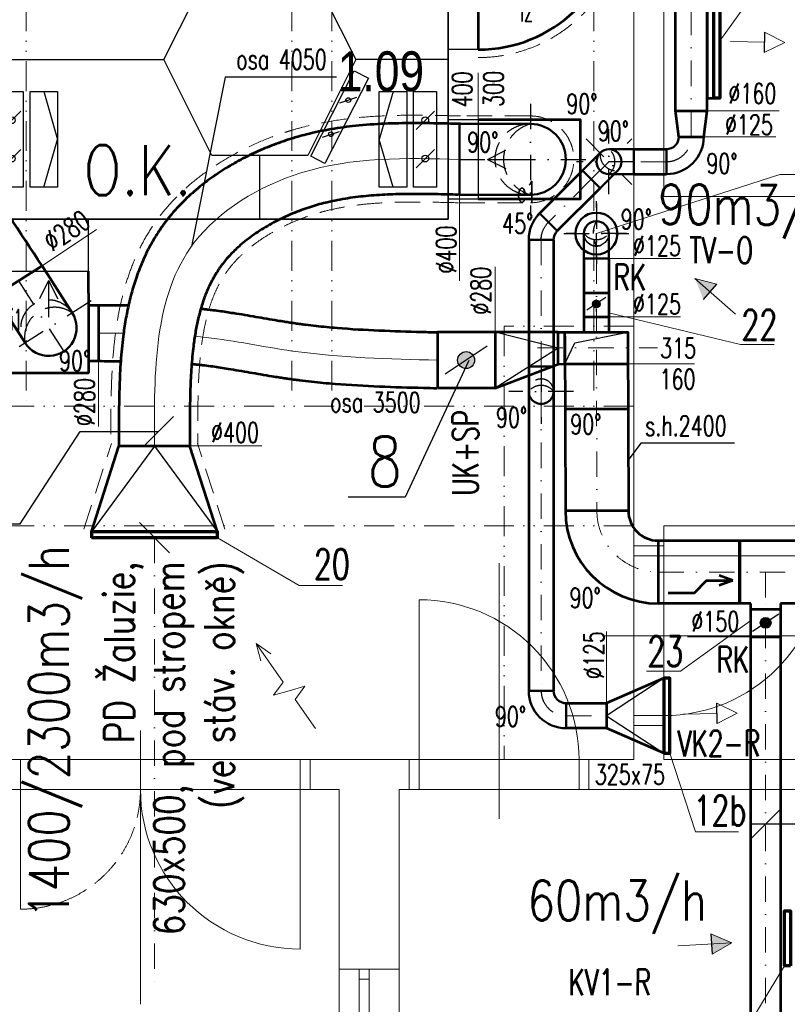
# Model space of a CAD drawing. Header units: millimetres. Extents: x -17045 to 252927, y -178787 to -18768.
# Tile 6 of 46: x 6086 to 9928, y -166834 to -161901. Entities that reach past the tile are written whole.
import ezdxf
from ezdxf.enums import TextEntityAlignment as Align

# ---------------------------------------------------------------- set-up
doc = ezdxf.new("R2010")
doc.units = ezdxf.units.MM
doc.header["$LTSCALE"] = 10
for name, pattern in [('1.NP - SLEPY_nové$0$Carkovana 2x_1', [200, 150, -50]), ('1.NP - SLEPY_nové$0$JIS_09_15', [300, 150, -50, 0, -50, 0, -50]), ('DASHDOT', [25.4, 12.7, -6.35, 0, -6.35]), ('DASHED', [19.05, 12.7, -6.35]), ('STRICHPUNKT', [25.4, 12.7, -6.35, 0, -6.35]), ('VERDECKT', [9.525, 6.35, -3.175])]:
    doc.linetypes.add(name, pattern=pattern)
for name, color, linetype, lineweight in [('1.NP - SLEPY_nové$0$1.NP - NÁVRH', 9, 'Continuous', 9), ('1.NP - SLEPY_nové$0$1.NP - STÁVAJÍCÍ', 9, 'Continuous', 9), ('1.NP - SLEPY_nové$0$OKNA + IZOLANT', 9, 'Continuous', 9), ('1_pismo', 4, 'Continuous', 25), ('Popis1', 3, 'Continuous', 30), ('Standard', 7, 'Continuous', 25), ('TB_23_UT_2NP_DSP', 7, 'Continuous', 5), ('V-sipky', 7, 'Continuous', 40), ('V-tvarovky', 1, 'Continuous', 70), ('V_FLEXI', 90, 'IZOLACE', 18), ('VZT rozměry', 6, 'Continuous', 30), ('VZT text', 100, 'Continuous', 30), ('VZT_BLOKY', 10, 'Continuous', 53), ('VZT_DIMENZE', 120, 'Continuous', 20), ('VZT_Izolace', 1, 'DASHED', 9), ('VZT_OSA', 255, 'DASHDOT', 13), ('VZT_pozice 02', 30, 'Continuous', 20)]:
    doc.layers.add(name, color=color, linetype=linetype, lineweight=lineweight)
for name, color, linetype in [('DETAILY', 7, 'Continuous'), ('POPISY', 7, 'Continuous'), ('PRIPOJOVACI_HRDLA', 7, 'Continuous'), ('VLASTNI_ZARIZENI', 7, 'Continuous'), ('VZT značky', 170, 'Continuous')]:
    doc.layers.add(name, color=color, linetype=linetype)
doc.styles.add('1.NP - SLEPY_nové$0$MtXpl_Arial_Black', font='txt')
doc.styles.get("Standard").update_dxf_attribs({"font": 'simplex.shx', "width": 0.8})
doc.linetypes.add('IZOLACE', pattern='A,0.00254,-2.54,[134,ltypeshp.shx,S=2.54,R=0,X=-2.54,Y=0],-5.08,[134,ltypeshp.shx,S=2.54,R=180,X=2.54,Y=0],-2.54', length=10.16254)

# ---------------------------------------------------------------- blocks, each defined once
blk = doc.blocks.new('1.NP - SLEPY_nové')
at = {"layer": '1.NP - SLEPY_nové$0$1.NP - NÁVRH', "color": 9, "linetype": '1.NP - SLEPY_nové$0$JIS_09_15', "lineweight": 9, "ltscale": 0.1}
for p, q in [((5227.2, -53166.7), (4577.2, -53166.7)), ((4577.2, -53166.7), (4577.2, -55336.7))]:
    blk.add_line(p, q, dxfattribs=at)
at = {"layer": '1.NP - SLEPY_nové$0$1.NP - STÁVAJÍCÍ', "color": 9, "linetype": '1.NP - SLEPY_nové$0$JIS_09_15', "lineweight": 9, "ltscale": 0.1}
for p, q in [((2184.7, -50036.7), (2184.7, -53566.7)), ((3514.7, -50036.7), (3514.7, -53566.7)), ((3714.7, -50036.7), (3714.7, -53566.7)), ((5027.2, -50036.7), (5027.2, -53566.7)), ((5227.2, -53566.7), (442.2, -53566.7)), ((5227.2, -54166.7), (442.2, -54166.7))]:
    blk.add_line(p, q, dxfattribs=at)
at = {"layer": '1.NP - SLEPY_nové$0$1.NP - STÁVAJÍCÍ', "color": 9, "linetype": 'Continuous', "lineweight": 9, "ltscale": 0.1}
for p, q in [((5227.2, -51166.7), (5227.2, -54266.7)), ((5377.2, -51166.7), (5377.2, -52516.7)), ((6227.2, -52516.7), (5377.2, -52516.7)), ((8477.2, -54166.7), (5377.2, -54166.7)), ((5377.2, -54266.7), (5377.2, -54166.7)), ((5227.2, -54266.7), (5377.2, -54266.7)), ((5227.2, -54266.7), (5227.2, -55166.7)), ((5377.2, -55166.7), (5377.2, -54266.7)), ((4552.2, -54353.9), (4552.2, -55634.8)), ((5227.2, -54316.7), (5377.2, -54316.7)), ((5377.2, -54316.7), (6177.2, -54316.7)), ((4152.2, -55336.7), (4152.2, -54536.7)), ((6361.8, -54716.7), (5080.8, -54716.7)), ((5227.2, -55116.7), (5377.2, -55116.7)), ((5227.2, -55166.7), (5377.2, -55166.7)), ((5227.2, -55166.7), (5227.2, -55336.7)), ((5377.2, -55166.7), (5377.2, -55336.7)), ((3607.2, -55486.7), (3607.2, -55336.7)), ((4102.2, -55336.7), (3607.2, -55336.7)), ((4102.2, -55486.7), (4102.2, -55336.7)), ((5002.2, -55336.7), (4102.2, -55336.7)), ((4152.2, -55486.7), (4152.2, -55336.7)), ((4952.2, -55486.7), (4952.2, -55336.7)), ((5227.2, -55336.7), (5002.2, -55336.7)), ((5002.2, -55336.7), (5002.2, -55486.7)), ((6577.2, -55336.7), (5377.2, -55336.7)), ((3752.2, -55486.7), (3607.2, -55486.7)), ((3752.2, -56386.7), (3752.2, -55486.7)), ((4052.2, -56386.7), (4052.2, -55486.7)), ((4052.2, -55486.7), (4102.2, -55486.7)), ((5002.2, -55486.7), (4102.2, -55486.7)), ((6427.2, -55486.7), (5002.2, -55486.7)), ((4052.2, -56386.7), (3752.2, -56386.7)), ((3752.2, -56386.7), (3752.2, -56946.7)), ((3852.2, -56386.7), (3852.2, -56946.7)), ((3902.2, -56386.7), (3902.2, -56946.7)), ((4052.2, -56386.7), (4052.2, -56946.7)), ((3852.2, -56436.7), (3902.2, -56436.7))]:
    blk.add_line(p, q, dxfattribs=at)
for centre, start, end in [((5377.2, -54316.7), 270, 0), ((4152.2, -55336.7), 0, 90)]:
    blk.add_arc(centre, 800, start, end, dxfattribs=at)
at = {"layer": '1.NP - SLEPY_nové$0$OKNA + IZOLANT', "color": 9, "linetype": 'Continuous', "lineweight": 9, "ltscale": 0.1}
for p, q in [((2757.2, -56563), (2757.2, -55190.7)), ((2107.2, -55336.7), (3607.2, -55336.7)), ((2157.2, -55486.7), (2157.2, -55336.7)), ((3557.2, -55486.7), (3557.2, -55336.7)), ((3607.2, -55486.7), (2107.2, -55486.7)), ((2157.2, -55486.7), (2157.2, -56086.7)), ((3557.2, -55486.7), (3557.2, -56286.7))]:
    blk.add_line(p, q, dxfattribs=at)
at = {"layer": '1.NP - SLEPY_nové$0$OKNA + IZOLANT', "color": 9, "linetype": '1.NP - SLEPY_nové$0$Carkovana 2x_1', "lineweight": 9, "ltscale": 0.1}
blk.add_arc((2157.2, -55486.7), 600, 270, 0, dxfattribs=at)
at = {"layer": '1.NP - SLEPY_nové$0$OKNA + IZOLANT', "color": 9, "linetype": 'Continuous', "lineweight": 9, "ltscale": 0.1}
blk.add_arc((3557.2, -55486.7), 800, 180, 270, dxfattribs=at)
at = {"layer": '1.NP - SLEPY_nové$0$1.NP - NÁVRH', "color": 9, "lineweight": 9, "ltscale": 0.1, "style": '1.NP - SLEPY_nové$0$MtXpl_Arial_Black', "width": 0.83}
blk.add_text('1.09', height=200, dxfattribs=at).set_placement((3744.8, -51989))
blk = doc.blocks.new('JEDNOTKA_1_-_DRU-2017-1848_M')
at = {"layer": 'DETAILY'}
for p, q in [((1357, 1600), (1357, 1280)), ((352, 1313), (96, 1270)), ((1948, 1313), (2204, 1270)), ((352, 1086), (96, 1129)), ((1948, 1086), (2204, 1129)), ((0, 800), (877, 800)), ((2300, 800), (1837, 800)), ((276, 640), (345, 400)), ((1757, 583), (1843, 611)), ((2024, 640), (1955, 400)), ((69, 450), (161, 542)), ((2139, 450), (2231, 542)), ((276, 160), (345, 400)), ((1670, 412), (1756, 440)), ((2024, 160), (1955, 400)), ((69, 258), (161, 350)), ((2139, 258), (2231, 350)), ((1357, 0), (1357, 320))]:
    blk.add_line(p, q, dxfattribs=at)
for centre, radius in [((240, 1200), 160), ((2060, 1200), 160), ((1800, 597), 12), ((115, 496), 17), ((2185, 496), 17), ((1713, 426), 12), ((115, 304), 17), ((2185, 304), 17)]:
    blk.add_circle(centre, radius, dxfattribs=at)
for points, invisible_edges in [([(877, 800), (1117, 1280), (1597, 1280)], 12), ([(877, 800), (1597, 1280), (1837, 800)], 13), ([(877, 800), (1837, 800), (1597, 320)], 13), ([(877, 800), (1597, 320), (1357, 320)], 13), ([(877, 800), (1357, 320), (1117, 320)], 5)]:
    blk.add_3dface(points, dxfattribs=dict(at, invisible_edges=invisible_edges))
for points in [[(1612, 316), (1830, 744), (1901, 707), (1683, 280)], [(57, 160), (57, 640), (172, 640), (172, 160)], [(207, 160), (207, 640), (345, 640), (345, 160)], [(2093, 640), (2093, 160), (1955, 160), (1955, 640)], [(2127, 160), (2127, 640), (2242, 640), (2242, 160)]]:
    blk.add_3dface(points, dxfattribs=at)
at = {"layer": 'PRIPOJOVACI_HRDLA'}
for p, q in [((-379, 1205), (-287, 1251)), ((2681, 1205), (2589, 1251)), ((-195, 1205), (-379, 1205)), ((-379, 1205), (-287, 1159)), ((2497, 1205), (2681, 1205)), ((2681, 1205), (2589, 1159)), ((2497, 300), (2589, 346)), ((2497, 300), (2681, 300)), ((2497, 300), (2589, 254)), ((300, -307), (254, -399)), ((300, -307), (300, -491)), ((300, -307), (346, -399))]:
    blk.add_line(p, q, dxfattribs=at)
for points in [[(0, 850), (-150, 850), (-150, 1560), (0, 1560)], [(2300, 1560), (2450, 1560), (2450, 850), (2300, 850)], [(2300, 500), (2450, 500), (2450, 100), (2300, 100)], [(100, 0), (100, -260), (500, -260), (500, 0)]]:
    blk.add_3dface(points, dxfattribs=at)
at = {"layer": 'VLASTNI_ZARIZENI'}
for centre in [(1092, 1508), (1896, 1508)]:
    blk.add_circle(centre, 20, dxfattribs=at)
for points in [[(0, 0), (0, 1600), (2300, 1600), (2300, 0)], [(0, 0), (0, 1600), (2300, 1600), (2300, 0)], [(0, 0), (0, 1600), (0, 1600), (0, 0)], [(0, 1600), (2300, 1600), (2300, 1600), (0, 1600)], [(2300, 1600), (2300, 0), (2300, 0), (2300, 1600)], [(0, 0), (2300, 0), (2300, 0), (0, 0)]]:
    blk.add_3dface(points, dxfattribs=at)
at = {"layer": 'POPISY'}
for s, width, p, p2 in [('e2', 0.605769, (-442, 991), (-346, 991)), ('i2', 0.587413, (2661, 991), (2725, 991)), ('e1', 0.842809, (2645, 86), (2741, 86)), ('i1', 0.994083, (106, -555), (170, -555))]:
    blk.add_text(s, height=104, dxfattribs=dict(at, width=width)).set_placement(p, p2, align=Align.FIT)
blk = doc.blocks.new('*U80', base_point=(620.052934, 76.999998))
at = {"color": 0, "linetype": 'ByBlock', "lineweight": 0}
for p, q in [((278.000029, 76.999998), (304.513255, 153.999998)), ((331.026481, 76.999998), (304.513255, 153.999998)), ((620.052934, 76.999998), (535.879199, 107.513298)), ((100.000029, 76.999998), (278.000029, 76.999998)), ((331.026481, 76.999998), (357.539708, -0.000002)), ((357.539708, -0.000002), (384.052934, 76.999998)), ((384.052934, 76.999998), (620.052934, 76.999998)), ((620.052934, 76.999998), (535.879199, 46.486697))]:
    blk.add_line(p, q, dxfattribs=at)
blk = doc.blocks.new('*U156')
at = {"color": 2, "linetype": 'DASHDOT', "lineweight": 25}
for p, q in [((250, 350), (250, -100)), ((0, 125), (475, 125))]:
    blk.add_line(p, q, dxfattribs=at)
at = {"color": 0, "linetype": 'ByBlock', "lineweight": 50}
for p, q in [((250, 250), (0, 250)), ((0, 0), (0, 250)), ((0, 0), (250, 0))]:
    blk.add_line(p, q, dxfattribs=at)
at = {"color": 2, "linetype": 'DASHED', "lineweight": 25}
for centre, radius, start, end in [((250, 125), 125, 90, 270), ((300, 125), 134.6, 111.8014, 248.1986)]:
    blk.add_arc(centre, radius, start, end, dxfattribs=at)
at = {"color": 0, "linetype": 'ByBlock', "lineweight": 50}
blk.add_arc((250, 125), 125, 270, 90, dxfattribs=at)
blk = doc.blocks.new('315')
at = {"layer": 'VZT_BLOKY'}
for points in [[(7719.2, -91498.6), (7719.2, -91183.6)], [(7869.2, -91648.6), (8184.2, -91648.6)]]:
    blk.add_lwpolyline(points, dxfattribs=at)
for radius in [465, 150]:
    blk.add_arc((7719.2, -91648.6), radius, 0, 90, dxfattribs=at)
at = {"layer": 'VZT_OSA'}
blk.add_arc((7719.2, -91648.6), 307.5, 0, 90, dxfattribs=at)
blk = doc.blocks.new('*U161')
at = {"color": 2, "linetype": 'DASHDOT', "lineweight": 25}
for p, q in [((125, 225), (125, -100)), ((0, 62.5), (287.5, 62.5))]:
    blk.add_line(p, q, dxfattribs=at)
at = {"color": 0, "linetype": 'ByBlock', "lineweight": 50}
for p, q in [((125, 125), (0, 125)), ((0, 0), (0, 125)), ((0, 0), (125, 0))]:
    blk.add_line(p, q, dxfattribs=at)
at = {"color": 2, "linetype": 'DASHED', "lineweight": 25}
for centre, radius, start, end in [((125, 62.5), 62.5, 90, 270), ((175, 62.5), 80, 128.6598, 231.3402)]:
    blk.add_arc(centre, radius, start, end, dxfattribs=at)
at = {"color": 0, "linetype": 'ByBlock', "lineweight": 50}
blk.add_arc((125, 62.5), 62.5, 270, 90, dxfattribs=at)
blk = doc.blocks.new('*U162', base_point=(0, 62.5))
at = {"color": 0, "lineweight": 50}
for p, q in [((0, 187.5), (0, 62.5)), ((0, 187.5), (0, 187.5)), ((0, 62.5), (0, 62.5)), ((62.5, 0), (187.5, 0)), ((62.5, 0), (62.5, 0)), ((187.5, 0), (187.5, 0))]:
    blk.add_line(p, q, dxfattribs=at)
at = {"color": 2, "linetype": 'DASHDOT', "lineweight": 25}
for p, q in [((0, 125), (0, 125)), ((125, 0), (125, 0))]:
    blk.add_line(p, q, dxfattribs=at)
at = {"color": 0, "lineweight": 50}
for radius in [187.5, 62.5]:
    blk.add_arc((0, 0), radius, 0, 90, dxfattribs=at)
at = {"color": 2, "linetype": 'DASHDOT', "lineweight": 25}
blk.add_arc((0, 0), 125, 0, 90, dxfattribs=at)
blk = doc.blocks.new('*U163')
at = {"color": 2, "linetype": 'DASHDOT', "lineweight": 25}
for p, q in [((125, 225), (125, -100)), ((0, 62.5), (287.5, 62.5))]:
    blk.add_line(p, q, dxfattribs=at)
at = {"color": 0, "linetype": 'ByBlock', "lineweight": 50}
for p, q in [((125, 125), (0, 125)), ((0, 0), (0, 125)), ((0, 0), (125, 0))]:
    blk.add_line(p, q, dxfattribs=at)
at = {"color": 2, "linetype": 'DASHED', "lineweight": 25}
for centre, radius, start, end in [((125, 62.5), 62.5, 90, 270), ((175, 62.5), 80, 128.6598, 231.3402)]:
    blk.add_arc(centre, radius, start, end, dxfattribs=at)
at = {"color": 0, "linetype": 'ByBlock', "lineweight": 50}
blk.add_arc((125, 62.5), 62.5, 270, 90, dxfattribs=at)
blk = doc.blocks.new('*U160', base_point=(187.5, 77.7))
at = {"color": 0, "lineweight": 50}
for p, q in [((132.6, 132.6), (44.2, 44.2)), ((132.6, 132.6), (132.6, 132.6)), ((44.2, 44.2), (44.2, 44.2)), ((62.5, 0), (187.5, 0)), ((62.5, 0), (62.5, 0)), ((187.5, 0), (187.5, 0))]:
    blk.add_line(p, q, dxfattribs=at)
at = {"color": 2, "linetype": 'DASHDOT', "lineweight": 25}
for p, q in [((88.4, 88.4), (88.4, 88.4)), ((125, 0), (125, 0))]:
    blk.add_line(p, q, dxfattribs=at)
at = {"color": 0, "lineweight": 50}
for radius in [187.5, 62.5]:
    blk.add_arc((0, 0), radius, 0, 45, dxfattribs=at)
at = {"color": 2, "linetype": 'DASHDOT', "lineweight": 25}
blk.add_arc((0, 0), 125, 0, 45, dxfattribs=at)
blk = doc.blocks.new('*U164', base_point=(0, 62.5))
at = {"color": 0, "lineweight": 50}
for p, q in [((0, 187.5), (0, 62.5)), ((0, 187.5), (0, 187.5)), ((0, 62.5), (0, 62.5)), ((62.5, 0), (187.5, 0)), ((62.5, 0), (62.5, 0)), ((187.5, 0), (187.5, 0))]:
    blk.add_line(p, q, dxfattribs=at)
at = {"color": 2, "linetype": 'DASHDOT', "lineweight": 25}
for p, q in [((0, 125), (0, 125)), ((125, 0), (125, 0))]:
    blk.add_line(p, q, dxfattribs=at)
at = {"color": 0, "lineweight": 50}
for radius in [187.5, 62.5]:
    blk.add_arc((0, 0), radius, 0, 90, dxfattribs=at)
at = {"color": 2, "linetype": 'DASHDOT', "lineweight": 25}
blk.add_arc((0, 0), 125, 0, 90, dxfattribs=at)
blk = doc.blocks.new('*U159')
at = {"color": 2, "linetype": 'DASHDOT', "lineweight": 25}
for p, q in [((125, 225), (125, -100)), ((0, 62.5), (287.5, 62.5))]:
    blk.add_line(p, q, dxfattribs=at)
at = {"color": 0, "linetype": 'ByBlock', "lineweight": 50}
for p, q in [((125, 125), (0, 125)), ((0, 0), (0, 125)), ((0, 0), (125, 0))]:
    blk.add_line(p, q, dxfattribs=at)
at = {"color": 2, "linetype": 'DASHED', "lineweight": 25}
for centre, radius, start, end in [((125, 62.5), 62.5, 90, 270), ((175, 62.5), 80, 128.6598, 231.3402)]:
    blk.add_arc(centre, radius, start, end, dxfattribs=at)
at = {"color": 0, "linetype": 'ByBlock', "lineweight": 50}
blk.add_arc((125, 62.5), 62.5, 270, 90, dxfattribs=at)
blk = doc.blocks.new('*U168')
at = {"color": 2, "linetype": 'DASHDOT', "lineweight": 25}
for p, q in [((125, 225), (125, -100)), ((0, 62.5), (287.5, 62.5))]:
    blk.add_line(p, q, dxfattribs=at)
at = {"color": 0, "linetype": 'ByBlock', "lineweight": 50}
for p, q in [((125, 125), (0, 125)), ((0, 0), (0, 125)), ((0, 0), (125, 0))]:
    blk.add_line(p, q, dxfattribs=at)
at = {"color": 2, "linetype": 'DASHED', "lineweight": 25}
for centre, radius, start, end in [((125, 62.5), 62.5, 90, 270), ((175, 62.5), 80, 128.6598, 231.3402)]:
    blk.add_arc(centre, radius, start, end, dxfattribs=at)
at = {"color": 0, "linetype": 'ByBlock', "lineweight": 50}
blk.add_arc((125, 62.5), 62.5, 270, 90, dxfattribs=at)

msp = doc.modelspace()

# ---------------------------------------------------------------- hatches: boundary and pattern name
at = {"layer": 'Standard', "linetype": 'Continuous', "lineweight": 25}
for points in [[(8962.4, -163341), (8959.7, -163339), (8957.5, -163336.5), (8955.6, -163333.7), (8954.3, -163330.7), (8953.6, -163327.4), (8953.4, -163324.1), (8953.8, -163320.8), (8954.8, -163317.6), (8956.3, -163314.6), (8958.3, -163311.9), (8960.8, -163309.7), (8963.5, -163307.9), (8966.6, -163306.5), (8969.9, -163305.8), (8973.2, -163305.6), (8976.5, -163306), (8979.7, -163307), (8982.7, -163308.5), (8985.3, -163310.5), (8987.6, -163313), (8989.4, -163315.7), (8990.7, -163318.8), (8991.5, -163322.1), (8991.6, -163325.4), (8991.2, -163328.7), (8990.3, -163331.9), (8988.8, -163334.9), (8986.7, -163337.5), (8984.3, -163339.8), (8981.5, -163341.6), (8978.4, -163342.9), (8975.2, -163343.7), (8971.9, -163343.8), (8968.6, -163343.4), (8965.4, -163342.5)], [(8298.1, -163642.3), (8292.2, -163637.9), (8287.1, -163632.5), (8283.1, -163626.3), (8280.2, -163619.4), (8278.5, -163612.2), (8278.1, -163604.8), (8279, -163597.5), (8281.2, -163590.4), (8284.6, -163583.8), (8289, -163577.9), (8294.4, -163572.8), (8300.6, -163568.8), (8307.5, -163565.9), (8314.7, -163564.2), (8322.1, -163563.8), (8329.4, -163564.7), (8336.5, -163566.9), (8343.1, -163570.2), (8349, -163574.7), (8354.1, -163580.1), (8358.1, -163586.3), (8361, -163593.1), (8362.7, -163600.4), (8363.1, -163607.8), (8362.2, -163615.1), (8360, -163622.2), (8356.7, -163628.8), (8352.2, -163634.7), (8346.8, -163639.8), (8340.6, -163643.8), (8333.8, -163646.7), (8326.5, -163648.4), (8319.2, -163648.8), (8311.8, -163647.9), (8304.7, -163645.7)], [(9805.5, -164945.5), (9801.8, -164942.7), (9798.6, -164939.3), (9796.1, -164935.4), (9794.2, -164931.1), (9793.2, -164926.6), (9792.9, -164921.9), (9793.5, -164917.3), (9794.9, -164912.8), (9797, -164908.7), (9799.8, -164904.9), (9803.2, -164901.7), (9807.1, -164899.2), (9811.4, -164897.4), (9815.9, -164896.3), (9820.6, -164896.1), (9825.2, -164896.6), (9829.7, -164898), (9833.9, -164900.1), (9837.6, -164902.9), (9840.8, -164906.3), (9843.3, -164910.3), (9845.1, -164914.5), (9846.2, -164919.1), (9846.4, -164923.8), (9845.9, -164928.4), (9844.5, -164932.9), (9842.4, -164937), (9839.6, -164940.7), (9836.2, -164943.9), (9832.3, -164946.5), (9828, -164948.3), (9823.4, -164949.3), (9818.8, -164949.6), (9814.1, -164949), (9809.7, -164947.7)]]:
    msp.add_hatch(color=0, dxfattribs=at).paths.add_polyline_path(points)
at = {"layer": 'VZT značky', "extrusion": (0, 0, -1)}
h = msp.add_hatch(color=256, dxfattribs=at)
h.dxf.hatch_style = 1
h.paths.add_polyline_path([(-9465.6, -163197), (-9542.1, -163264.5), (-9575.8, -163226.2)])
h.paths.add_polyline_path([(-9465.6, -163197), (-9508.4, -163302.7), (-9542.1, -163264.5)])
h = msp.add_hatch(color=256, dxfattribs=at)
h.dxf.hatch_style = 1
h.paths.add_polyline_path([(-9650.6, -166525.7), (-9548.8, -166531.5), (-9551.7, -166582.4)])
h.paths.add_polyline_path([(-9650.6, -166525.7), (-9545.9, -166480.6), (-9548.8, -166531.5)])

# ---------------------------------------------------------------- linework, layer by layer
at = {"color": 2, "linetype": 'DASHDOT', "lineweight": 25}
for p, q in [((8642, -162323.1), (8642.1, -162878.1)), ((8287.1, -162600.6), (8919.6, -162600.6))]:
    msp.add_line(p, q, dxfattribs=at)
at = {"color": 0, "linetype": 'ByBlock', "lineweight": 50}
for p, q in [((8642, -162423.1), (8287, -162423.1)), ((8287.1, -162778.1), (8287, -162423.1)), ((8287.1, -162778.1), (8642.1, -162778.1))]:
    msp.add_line(p, q, dxfattribs=at)
at = {"color": 2, "linetype": 'DASHED', "lineweight": 25}
for centre, radius, start, end in [((8642.1, -162600.6), 177.5, 90.0067, 270.0067), ((8692.1, -162600.6), 184.4, 105.7387, 254.2747)]:
    msp.add_arc(centre, radius, start, end, dxfattribs=at)
at = {"color": 0, "linetype": 'ByBlock', "lineweight": 50}
msp.add_arc((8642.1, -162600.6), 177.5, 270.0067, 90.0067, dxfattribs=at)
at = {"layer": '1_pismo'}
for points in [[(7672, -162188.6), (7113.9, -162188.6), (6945.9, -163036.3)], [(8333.6, -163608.2), (8015.7, -164293.3), (7729.4, -164293.3)], [(6705.1, -164039.3), (6856.1, -163888.4)], [(5112.9, -164425.9), (6088.8, -164425.9), (6388.8, -163963.8), (6780.6, -163963.8)], [(9663.5, -164022.4), (9194.7, -164022.4), (9131.7, -164108.1)], [(6835.9, -164571.3), (6684.9, -164420.3)], [(9895.2, -165855), (9744.2, -166006)], [(11797.8, -165930.5), (9744.7, -165930.5)]]:
    msp.add_lwpolyline(points, dxfattribs=at)
at = {"layer": 'Standard', "color": 0, "linetype": 'Continuous', "lineweight": 25}
for p, q in [((9019.7, -163293.4), (8925.3, -163356.1)), ((8425.5, -163536.6), (8215.7, -163676)), ((9885.8, -164878.9), (9753.6, -164966.7))]:
    msp.add_line(p, q, dxfattribs=at)
for centre, radius in [((8972.5, -163324.7), 19.1), ((8320.6, -163606.3), 42.5), ((9819.7, -164922.8), 26.8)]:
    msp.add_circle(centre, radius, dxfattribs=at)
at = {"layer": 'TB_23_UT_2NP_DSP', "color": 7, "linetype": 'STRICHPUNKT', "lineweight": 25}
for p, q in [((8972.5, -162821.2), (8972.5, -163124)), ((9123.9, -162972.6), (8821.2, -162972.6))]:
    msp.add_line(p, q, dxfattribs=at)
at = {"layer": 'TB_23_UT_2NP_DSP', "color": 40, "linetype": 'ByBlock', "lineweight": 70}
for points in [[(9560.1, -161718.8), (9590.1, -161718.8), (9590.1, -162293.8), (9560.1, -162293.8)], [(9310.4, -165574.7), (9340.4, -165574.7), (9340.4, -165199.7), (9310.4, -165199.7)], [(9944.5, -166640.6), (9914.5, -166640.6), (9914.5, -166365.6), (9944.5, -166365.6)]]:
    msp.add_lwpolyline(points, close=True, dxfattribs=at)
for points in [[(7075.4, -164495.8), (7075.4, -164465.8), (6445.4, -164465.8), (6445.4, -164495.8)], [(7075.4, -164495.8), (6445.4, -164495.8)]]:
    msp.add_lwpolyline(points, dxfattribs=at)
at = {"layer": 'TB_23_UT_2NP_DSP', "color": 180, "linetype": 'ByBlock', "lineweight": 50}
msp.add_circle((8972.5, -162972.6), 104.9, dxfattribs=at)
at = {"layer": 'TB_23_UT_2NP_DSP', "color": 7, "linetype": 'ByBlock', "lineweight": 25}
msp.add_circle((8972.5, -162972.6), 62, dxfattribs=at)
at = {"layer": 'TB_23_UT_2NP_DSP', "color": 7, "linetype": 'VERDECKT', "lineweight": 25}
msp.add_arc((9081.1, -162972.6), 125, 150.2647, 209.7362, dxfattribs=at)
at = {"layer": 'V-tvarovky'}
msp.add_lwpolyline([(9689.7, -164825.6), (9689.7, -164510.6)], dxfattribs=at)
at = {"layer": 'V_FLEXI', "ltscale": 1.5}
msp.add_spline([(8287.1, -162600.6), (7493.8, -162668.1), (6958.3, -163019.5), (6760.4, -164037)], degree=3, dxfattribs=at)
at = {"layer": 'V_FLEXI'}
msp.add_open_spline([(6480.8, -163470.7), (6522.5, -163470.8), (6564.2, -163470.8), (6605.9, -163471.1)], degree=3, dxfattribs=at)
msp.add_open_spline([(6962.5, -163486.2), (6981.4, -163488), (7144.9, -163505.3), (7544.9, -163591.4), (7934, -163600.8), (8177.2, -163606.6)], degree=3, knots=[481.663125, 481.663125, 481.663125, 481.663125, 538.847219, 975.723112, 1703.638037, 1703.638037, 1703.638037, 1703.638037], dxfattribs=at)
at = {"layer": 'VZT značky', "linetype": 'ByBlock', "lineweight": 13, "extrusion": (0, 0, -1)}
for p, q in [((9915.4, -162015.9), (9814.5, -161962.7)), ((9813.4, -162013.7), (9644.4, -162010.1)), ((9915.4, -162015.9), (9812.3, -162064.7)), ((9465.6, -163197), (9669, -163376.2)), ((9465.6, -163197), (9575.8, -163226.2)), ((9677.7, -165374.2), (9574.6, -165325.4)), ((9575.7, -165376.4), (9406.7, -165380)), ((9677.7, -165374.2), (9576.8, -165427.4)), ((9650.6, -166525.7), (9380, -166541.1)), ((9650.6, -166525.7), (9545.9, -166480.6)), ((9650.6, -166525.7), (9551.7, -166582.4))]:
    msp.add_line(p, q, dxfattribs=at)
at = {"layer": 'VZT značky', "extrusion": (0, 0, -1)}
for points in [[(-9814.5, -161962.7), (-9812.3, -162064.7)], [(-9508.4, -163302.7), (-9575.8, -163226.2)], [(-9576.8, -165427.4), (-9574.6, -165325.4)], [(-9545.9, -166480.6), (-9551.7, -166582.4)]]:
    msp.add_lwpolyline(points, dxfattribs=at)
at = {"layer": 'VZT_BLOKY'}
for points in [[(9367.7, -162357.1), (9367.7, -160246.2)], [(9527.7, -162357.1), (9527.7, -160246.2)], [(8380.8, -161340.6), (8380.8, -162050.6)], [(9527.7, -161718.8), (9527.7, -162293.8), (9560.1, -162293.8), (9560.1, -161718.8), (9527.7, -161718.8)], [(9367.7, -162357.1), (9527.7, -162357.1)], [(9385.2, -162487.2), (9367.7, -162357.1)], [(9510.2, -162487.2), (9527.7, -162357.1)], [(8380.8, -162400.6), (8890.8, -162400.6), (8890.8, -162800.6), (8380.8, -162800.6)], [(9385.2, -162487.2), (9510.2, -162487.2)], [(9160.4, -162549.7), (9322.7, -162549.7)], [(8902.9, -162656.4), (8677.9, -162881.3)], [(9160.4, -162674.7), (9322.7, -162674.7)], [(8991.3, -162744.8), (8776.8, -162959.2)], [(8633.5, -163003.4), (8633.5, -165264.7)], [(8758.5, -163003.4), (8758.5, -165264.7)], [(8910, -163097.6), (8910, -163465.5)], [(9035, -163097.6), (9035, -163465.5)], [(6430.8, -163270.6), (6430.8, -163160.6)], [(6430.8, -163270.6), (6430.8, -163270.6), (6430.8, -163670.6), (6430.8, -163670.6)], [(8910, -163269.6), (9035, -163269.6)], [(6430.7, -163330.6), (6480.7, -163330.6), (6480.9, -163610.8)], [(6430.8, -163330.6), (6430.8, -163610.6)], [(8910, -163389.4), (9035, -163389.4)], [(8177.1, -163466.6), (8177.2, -163746.7)], [(8177.1, -163466.6), (8177.2, -163746.7)], [(8465.5, -163466.6), (8177.1, -163466.6)], [(8780.5, -163626.6), (8780.5, -163626.6), (8780.5, -163465.9), (8465.5, -163466.6)], [(8465.5, -163466.6), (8465.5, -163746.7)], [(8465.5, -163466.6), (8465.5, -163626.6)], [(8780.5, -163465.9), (8814.6, -163465.5)], [(8814.6, -163625.5), (8814.6, -163465.5), (9129.6, -163465.5), (9129.6, -163625.5)], [(8814.6, -163486.9), (8817.5, -164360.6)], [(9129.6, -163486.9), (9132.5, -164360.6)], [(6480.9, -163610.8), (6430.8, -163610.8)], [(8466.1, -163746.7), (8780.5, -163626.6)], [(8780.5, -163626.6), (8814.6, -163625.5)], [(8814.6, -163625.5), (9129.6, -163625.5)], [(6030.8, -163670.6), (6430.8, -163670.6)], [(8465.5, -163746.7), (8177.2, -163746.7)], [(8815.8, -163850.2), (9130.8, -163850.2)], [(6445.4, -164465.8), (6582.9, -164037)], [(6937.9, -164037), (6582.9, -164037)], [(7075.4, -164465.8), (6937.9, -164037)], [(9282.5, -164510.6), (10200.5, -164510.6), (10200.5, -164825.6), (10102.1, -164825.7)], [(9656, -164710.8), (9587, -164685.7)], [(9331.7, -164771.7), (9463.3, -164771.7), (9524.2, -164710.8), (9656, -164710.8)], [(9656, -164710.8), (9586.4, -164736.2)], [(9744.7, -164825.6), (9282.5, -164825.6)], [(9744.7, -167077.7), (9744.7, -164825.6)], [(9894.7, -164825.6), (9894.7, -167077.7)], [(10002.1, -164825.6), (9894.7, -164825.6)], [(9744.7, -164854.7), (9894.7, -164854.7)], [(9744.7, -164993.1), (9894.7, -164993.1)], [(9310.4, -165199.7), (9023.8, -165325.3)], [(8821, -165325.3), (9023.8, -165325.3)], [(9023.8, -165325.3), (9023.8, -165450.3)], [(9023.8, -165450.3), (8821, -165450.3)], [(9310.4, -165574.7), (9023.8, -165450.3)]]:
    msp.add_lwpolyline(points, dxfattribs=at)
at = {"layer": 'VZT_BLOKY', "lineweight": 30}
for points in [[(8780.5, -163546.2), (8465.5, -163466.6)], [(8814.6, -163625.5), (8865, -163518.9), (9129.6, -163465.5)], [(8780.5, -163546.2), (8466.1, -163746.7)], [(6760.4, -164037), (6445.4, -164465.8)], [(6760.4, -164037), (7075.4, -164465.8)], [(9310.4, -165199.7), (9023.8, -165387.8), (9310.4, -165574.7)]]:
    msp.add_lwpolyline(points, dxfattribs=at)
at = {"layer": 'VZT_BLOKY'}
msp.add_arc((8380.8, -161350.6), 700, 270, 357.0039, dxfattribs=at)
msp.add_spline([(6198.3, -163133.8), (5862.3, -162617.2), (5617.3, -162323.9), (5358, -162229.9)], degree=3, dxfattribs=at)
for points, knots in [([(8291.6, -162423.2), (8258.7, -162422.4), (8225.5, -162421.5), (8146.3, -162419.9), (8100.1, -162419.3), (8006.7, -162419.5), (7959.5, -162420.3), (7864.2, -162424.5), (7816.1, -162427.9), (7727.1, -162437.2), (7686.2, -162442.7), (7604, -162456.8), (7562.8, -162465.4), (7506.7, -162479.6), (7492, -162483.6), (7468.2, -162490.3), (7459.1, -162493), (7442.3, -162498.2), (7434.7, -162500.6), (7419.4, -162505.5), (7411.8, -162508.1), (7389, -162515.9), (7373.8, -162521.3), (7328.5, -162538.5), (7298.6, -162551), (7239.5, -162578.1), (7210.3, -162592.7), (7153, -162623.9), (7124.9, -162640.6), (7069.9, -162676), (7043, -162694.7), (6990.9, -162734.4), (6965.6, -162755.3), (6917, -162799.3), (6893.7, -162822.5), (6864, -162855), (6856.6, -162863.4), (6843.6, -162878.6), (6838, -162885.4), (6828.6, -162897.1), (6824.7, -162902), (6817.9, -162910.9), (6814.9, -162914.8), (6809, -162922.7), (6806.1, -162926.6), (6797.6, -162938.5), (6792, -162946.6), (6775.7, -162970.7), (6765.4, -162987.1), (6740.9, -163028.9), (6727.4, -163054.6), (6702.7, -163106.7), (6691.5, -163133.1), (6671.4, -163186.5), (6662.4, -163213.4), (6646.2, -163267.6), (6639.1, -163294.9), (6626.4, -163349.7), (6620.9, -163377.2), (6611.3, -163432.5), (6607.2, -163460.2), (6598.5, -163529), (6594.5, -163570.1), (6588.6, -163652.4), (6586.5, -163693.5), (6583.8, -163775.7), (6583.1, -163816.7), (6582.4, -163898.4), (6582.4, -163939.1), (6582.7, -163999), (6582.8, -164018.5), (6582.9, -164038)], [0, 0, 0, 0, 97.975924, 97.975924, 231.772707, 231.772707, 365.569491, 365.569491, 499.366275, 499.366275, 611.404495, 611.404495, 723.442716, 723.442716, 763.167067, 763.167067, 787.834972, 787.834972, 808.466444, 808.466444, 829.097916, 829.097916, 870.360861, 870.360861, 952.88675, 952.88675, 1035.41264, 1035.41264, 1117.938529, 1117.938529, 1200.464419, 1200.464419, 1282.990308, 1282.990308, 1365.516197, 1365.516197, 1393.615264, 1393.615264, 1415.610708, 1415.610708, 1431.280615, 1431.280615, 1443.567182, 1443.567182, 1455.853748, 1455.853748, 1480.42688, 1480.42688, 1529.573144, 1529.573144, 1604.318264, 1604.318264, 1679.063385, 1679.063385, 1753.808505, 1753.808505, 1828.553625, 1828.553625, 1903.298745, 1903.298745, 1978.043865, 1978.043865, 2088.448638, 2088.448638, 2198.853411, 2198.853411, 2309.258183, 2309.258183, 2419.662956, 2419.662956, 2473.23974, 2473.23974, 2473.23974, 2473.23974]), ([(8282.5, -162778.1), (8243.2, -162777.1), (8204.3, -162776.1), (8127.3, -162774.7), (8089.3, -162774.3), (8014.2, -162774.5), (7977.1, -162775.1), (7904, -162778), (7868, -162780.2), (7796.9, -162786.5), (7762, -162790.7), (7693, -162801.4), (7659.1, -162807.9), (7612.8, -162818.9), (7600, -162822.1), (7573.5, -162829.4), (7559.8, -162833.4), (7532.4, -162842), (7518.7, -162846.6), (7475.9, -162861.9), (7446.9, -162873.6), (7390.2, -162899.5), (7362.5, -162913.6), (7309, -162944), (7283.3, -162960.2), (7234.5, -162994.5), (7211.5, -163012.5), (7173.3, -163045.8), (7157.5, -163060.9), (7128.1, -163091.7), (7114.6, -163107.5), (7100.4, -163125.9), (7098.5, -163128.4), (7094.8, -163133.4), (7092.9, -163135.9), (7087.5, -163143.5), (7083.9, -163148.6), (7073.5, -163164.1), (7066.9, -163174.7), (7051.3, -163201.5), (7042.7, -163218), (7026.7, -163252.2), (7019.3, -163269.8), (7005.6, -163306.5), (6999.3, -163325.4), (6987.8, -163364.5), (6982.6, -163384.7), (6973.2, -163426.2), (6969, -163447.5), (6961.5, -163491.3), (6958.2, -163513.7), (6951.1, -163570.5), (6947.8, -163605.5), (6942.8, -163677.2), (6941, -163714), (6938.6, -163789), (6938, -163827.3), (6937.4, -163904.9), (6937.5, -163944.3), (6937.7, -164001.4), (6937.8, -164018.7), (6937.9, -164036.1)], [0, 0, 0, 0, 117.203685, 117.203685, 234.40737, 234.40737, 351.611054, 351.611054, 468.814739, 468.814739, 586.018424, 586.018424, 703.222109, 703.222109, 748.145699, 748.145699, 797.037104, 797.037104, 845.928509, 845.928509, 950.91122, 950.91122, 1055.893932, 1055.893932, 1160.876643, 1160.876643, 1265.859354, 1265.859354, 1348.238152, 1348.238152, 1430.616949, 1430.616949, 1443.429841, 1443.429841, 1456.242733, 1456.242733, 1481.868517, 1481.868517, 1533.120084, 1533.120084, 1607.992215, 1607.992215, 1682.864346, 1682.864346, 1757.736476, 1757.736476, 1832.608607, 1832.608607, 1907.480738, 1907.480738, 1982.352869, 1982.352869, 2093.087746, 2093.087746, 2203.822623, 2203.822623, 2314.5575, 2314.5575, 2425.292377, 2425.292377, 2473.23974, 2473.23974, 2473.23974, 2473.23974]), ([(6481, -163330.7), (6520.1, -163330.8), (6559.5, -163330.8), (6609.7, -163331.2), (6620.2, -163331.2), (6630.7, -163331.3)], [0, 0, 0, 0, 117.101407, 117.101407, 148.086079, 148.086079, 148.086079, 148.086079]), ([(6992.6, -163348.5), (6997.4, -163349), (7002.2, -163349.5), (7013.3, -163350.7), (7019.7, -163351.4), (7032.5, -163352.8), (7039.1, -163353.6), (7058, -163355.9), (7070.4, -163357.5), (7107.3, -163362.5), (7131.7, -163366.2), (7193.6, -163376), (7230.8, -163382.3), (7304.2, -163395), (7340.4, -163401.4), (7388.1, -163409.3), (7399.9, -163411.2), (7420.8, -163414.6), (7429.8, -163416), (7447.5, -163418.7), (7456.2, -163420), (7469.2, -163421.9), (7473.5, -163422.5), (7482.1, -163423.7), (7486.5, -163424.3), (7499.5, -163426), (7508.2, -163427.2), (7534.2, -163430.5), (7551.6, -163432.6), (7604, -163438.4), (7639.2, -163441.7), (7744.1, -163450.4), (7814.3, -163454.5), (7956.1, -163460.7), (8027.6, -163462.8), (8126.5, -163465.4), (8153.5, -163466), (8180.5, -163466.7)], [497.816097, 497.816097, 497.816097, 497.816097, 511.57358, 511.57358, 529.709464, 529.709464, 548.256972, 548.256972, 583.822957, 583.822957, 654.954928, 654.954928, 765.993464, 765.993464, 877.032, 877.032, 913.984201, 913.984201, 942.34871, 942.34871, 969.776781, 969.776781, 983.504846, 983.504846, 997.232911, 997.232911, 1024.689041, 1024.689041, 1079.601302, 1079.601302, 1189.425823, 1189.425823, 1406.024524, 1406.024524, 1622.623225, 1622.623225, 1703.638037, 1703.638037, 1703.638037, 1703.638037]), ([(6946.5, -163625.3), (6947.6, -163625.4), (6948.7, -163625.5), (6958.9, -163626.5), (6967.9, -163627.4), (6982.7, -163629), (6988.4, -163629.6), (6999.8, -163630.9), (7005.6, -163631.6), (7024.4, -163633.9), (7037.4, -163635.6), (7076.7, -163641), (7103.1, -163645.1), (7165.3, -163655.1), (7201.3, -163661.3), (7274.2, -163674), (7311.2, -163680.4), (7360, -163688.4), (7371.5, -163690.3), (7392.1, -163693.5), (7401.2, -163694.9), (7415.8, -163697.1), (7421.4, -163697.9), (7431.9, -163699.4), (7436.9, -163700.1), (7446.9, -163701.5), (7451.8, -163702.1), (7466.7, -163704.2), (7476.7, -163705.4), (7506.5, -163709.2), (7526.3, -163711.5), (7585.8, -163718), (7625.4, -163721.6), (7739.2, -163730.7), (7813.1, -163734.8), (7960.4, -163741), (8033.6, -163743.1), (8128.9, -163745.5), (8151.4, -163746), (8173.8, -163746.6)], [478.699651, 478.699651, 478.699651, 478.699651, 482.179541, 482.179541, 511.232125, 511.232125, 529.493823, 529.493823, 548.104378, 548.104378, 589.810347, 589.810347, 673.222286, 673.222286, 784.275656, 784.275656, 895.329026, 895.329026, 929.074545, 929.074545, 955.721492, 955.721492, 971.89995, 971.89995, 986.318203, 986.318203, 1000.736457, 1000.736457, 1029.572964, 1029.572964, 1087.245978, 1087.245978, 1202.592006, 1202.592006, 1419.563322, 1419.563322, 1636.534638, 1636.534638, 1703.638037, 1703.638037, 1703.638037, 1703.638037])]:
    msp.add_open_spline(points, degree=3, knots=knots, dxfattribs=at)
msp.add_open_spline([(6480.6, -163610.7), (6517.8, -163610.8), (6554.8, -163610.8), (6591.6, -163611)], degree=3, dxfattribs=at)
at = {"layer": 'VZT_DIMENZE'}
for points in [[(8380.8, -162167.2), (8380.8, -162400.6)], [(9887.7, -162357.1), (9527.7, -162357.1)], [(9870.2, -162487.2), (9510.2, -162487.2)], [(8287.1, -162753.1), (8287.1, -163208.4)], [(6470.6, -162951.3), (6198.3, -163133.8)], [(9394.3, -163097.6), (9035, -163097.6)], [(8465.5, -163138.8), (8465.5, -163466.6)], [(9394.3, -163389.4), (9035, -163389.4)], [(6480.9, -163610.8), (6480.9, -163938.6)], [(9462.9, -163625.5), (9129.6, -163625.5)], [(7297.4, -164036.1), (6937.9, -164036.1)], [(9023.8, -164966), (9023.8, -165325.3)], [(9744.7, -164993.1), (9428.5, -164993.1)]]:
    msp.add_lwpolyline(points, dxfattribs=at)
at = {"layer": 'VZT_Izolace'}
for p, q in [((8642, -162383.1), (8287, -162383.1)), ((8287.1, -162818.1), (8642.1, -162818.1))]:
    msp.add_line(p, q, dxfattribs=at)
for points in [[(6407.3, -164453.6), (6544.8, -164024.8)], [(7113.5, -164453.6), (6976, -164024.8)]]:
    msp.add_lwpolyline(points, dxfattribs=at)
for centre, radius, start, end in [((8380.8, -161350.6), 740, 270, 357.0039), ((8642.1, -162600.6), 217.5, 270.0067, 90.0067)]:
    msp.add_arc(centre, radius, start, end, dxfattribs=at)
for points, knots in [([(8292.6, -162383.2), (8260.2, -162382.4), (8227.4, -162381.6), (8150.8, -162380), (8106.6, -162379.3), (8017.2, -162379.4), (7972, -162380), (7880.4, -162383.6), (7834.1, -162386.4), (7740.6, -162395.2), (7693.3, -162401.2), (7598.1, -162417.1), (7550.1, -162427.1), (7482.1, -162444.7), (7462.3, -162450.3), (7432.9, -162459.2), (7423.3, -162462.2), (7395.1, -162471.4), (7376.6, -162477.8), (7319.6, -162498.8), (7281.5, -162514.6), (7206.5, -162549.5), (7169.6, -162568.7), (7104, -162606.4), (7075.1, -162624.5), (7018.5, -162663.1), (6991, -162683.5), (6937.6, -162726.6), (6911.7, -162749.4), (6862.2, -162797.5), (6838.5, -162822.7), (6806.8, -162860.3), (6797.8, -162871.4), (6785.4, -162887.5), (6781.9, -162892.2), (6770.7, -162907.3), (6763.2, -162917.8), (6738, -162954.9), (6721.4, -162982), (6691.3, -163037.2), (6677.6, -163065.3), (6652.9, -163121.9), (6641.8, -163150.6), (6621.9, -163208.3), (6613.2, -163237.3), (6597.6, -163295.6), (6590.9, -163324.8), (6579, -163383.5), (6573.9, -163412.9), (6565.2, -163471.7), (6561.6, -163501.1), (6555.4, -163559.9), (6552.9, -163589.3), (6548.9, -163648), (6547.4, -163677.3), (6544.6, -163745.8), (6543.6, -163784.9), (6542.6, -163862.8), (6542.4, -163901.6), (6542.5, -163973), (6542.7, -164005.7), (6542.9, -164038.2)], [0, 0, 0, 0, 96.54046, 96.54046, 223.624209, 223.624209, 350.707958, 350.707958, 477.791706, 477.791706, 604.875455, 604.875455, 731.959204, 731.959204, 784.06174, 784.06174, 809.322845, 809.322845, 858.330798, 858.330798, 960.469379, 960.469379, 1062.607961, 1062.607961, 1146.23105, 1146.23105, 1229.85414, 1229.85414, 1313.47723, 1313.47723, 1397.10032, 1397.10032, 1431.554433, 1431.554433, 1445.580909, 1445.580909, 1476.616041, 1476.616041, 1554.226534, 1554.226534, 1631.837027, 1631.837027, 1709.44752, 1709.44752, 1787.058013, 1787.058013, 1864.668506, 1864.668506, 1942.278999, 1942.278999, 2019.889492, 2019.889492, 2097.499985, 2097.499985, 2175.110478, 2175.110478, 2279.423002, 2279.423002, 2383.735525, 2383.735525, 2473.23974, 2473.23974, 2473.23974, 2473.23974]), ([(8281.5, -162818.1), (8241.1, -162817), (8201.2, -162816), (8120.6, -162814.6), (8080, -162814.2), (8000.1, -162814.7), (7960.8, -162815.6), (7891.3, -162818.8), (7860.9, -162820.9), (7800.9, -162826.4), (7771.3, -162829.9), (7721.7, -162837.3), (7701.3, -162840.8), (7657.7, -162849.4), (7634.4, -162854.6), (7601.7, -162863.1), (7592, -162865.8), (7573.8, -162871), (7565.3, -162873.6), (7548.4, -162878.9), (7539.9, -162881.7), (7514.6, -162890.4), (7497.8, -162896.6), (7464.4, -162910), (7447.8, -162917.1), (7415.2, -162932.1), (7399.2, -162940.1), (7363.7, -162958.7), (7344.5, -162969.7), (7310.4, -162990.7), (7295.2, -163000.7), (7263.4, -163023.1), (7246.9, -163035.7), (7215.6, -163061.6), (7200.8, -163074.9), (7173.2, -163102), (7160.3, -163115.8), (7143.1, -163136.3), (7137.8, -163142.8), (7131.1, -163151.6), (7129.3, -163153.9), (7125.9, -163158.6), (7124.2, -163160.9), (7119.1, -163168), (7115.9, -163172.7), (7106.2, -163187.2), (7100.1, -163197.1), (7086.7, -163220.4), (7079.6, -163233.9), (7065.4, -163263.6), (7058.4, -163280), (7045.4, -163314), (7039.4, -163331.6), (7028.3, -163368.2), (7023.3, -163387.1), (7014.1, -163426.2), (7009.9, -163446.4), (7002.5, -163487.9), (6999.2, -163509.2), (6993.5, -163553), (6991, -163575.4), (6986.8, -163621.2), (6985.1, -163644.5), (6982.2, -163692.2), (6981.1, -163716.4), (6978.8, -163779.4), (6978.1, -163818.7), (6977.4, -163898.7), (6977.4, -163939.4), (6977.7, -163999), (6977.8, -164017.4), (6977.9, -164035.9)], [0, 0, 0, 0, 120.408647, 120.408647, 246.827377, 246.827377, 373.246106, 373.246106, 474.613465, 474.613465, 575.980823, 575.980823, 647.695492, 647.695492, 731.554516, 731.554516, 767.149573, 767.149573, 798.551782, 798.551782, 829.953991, 829.953991, 892.75841, 892.75841, 955.562828, 955.562828, 1018.367246, 1018.367246, 1096.864607, 1096.864607, 1162.781153, 1162.781153, 1240.6708, 1240.6708, 1318.802006, 1318.802006, 1396.933213, 1396.933213, 1433.365293, 1433.365293, 1446.158331, 1446.158331, 1458.951368, 1458.951368, 1484.537444, 1484.537444, 1535.709595, 1535.709595, 1601.583494, 1601.583494, 1675.391541, 1675.391541, 1749.199588, 1749.199588, 1823.007635, 1823.007635, 1896.815682, 1896.815682, 1970.623729, 1970.623729, 2044.431775, 2044.431775, 2118.239822, 2118.239822, 2192.047869, 2192.047869, 2307.135208, 2307.135208, 2422.222547, 2422.222547, 2473.23974, 2473.23974, 2473.23974, 2473.23974])]:
    msp.add_open_spline(points, degree=3, knots=knots, dxfattribs=at)
at = {"layer": 'VZT_OSA'}
for points in [[(9447.7, -162487.2), (9447.7, -158581)], [(9322.7, -162612.2), (9160.4, -162612.2)], [(8947.1, -162700.6), (8732.6, -162915.1)], [(8696, -163003.4), (8696, -165264.7)], [(8972.5, -163097.6), (8972.5, -163465.5)], [(8972.1, -163301.3), (8975, -164361.4)], [(8677.9, -163545.5), (9278, -163545.5)], [(6760.4, -164495.8), (6760.4, -166765)], [(9282.5, -164668.1), (10200.5, -164668.1)], [(9819.7, -164668.1), (9819.7, -167077.7)], [(9819.7, -164825.6), (9819.7, -164825.6)], [(8821, -165387.8), (9023.8, -165387.8)]]:
    msp.add_lwpolyline(points, dxfattribs=at)
at = {"layer": 'VZT_pozice 02'}
for points in [[(9590.1, -162006.3), (9899, -161576), (10190.8, -161576)], [(8972.5, -162972.6), (9890.4, -162676.9), (10106.3, -162676.9)], [(9035, -163368.8), (9694.4, -163528.2), (9863.1, -163528.2)], [(7075.4, -164495.8), (7485.3, -164735.1), (7701.2, -164735.1)], [(9744.7, -164910.3), (9392.8, -165163.8), (9224.1, -165163.8)], [(9340.9, -165574.7), (9468, -165970), (9683.9, -165970)], [(9914.5, -166640.6), (9467.6, -167379.9), (9189.1, -167379.9)]]:
    msp.add_lwpolyline(points, dxfattribs=at)

# ---------------------------------------------------------------- block references
at = {"layer": 'V-sipky', "lineweight": 0, "xscale": -1, "rotation": 304.9978514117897}
msp.add_blockref('*U80', (7268.9, -165026.1), dxfattribs=at)
at = {"layer": 'V-tvarovky'}
for name, p, rotation in [('1.NP - SLEPY_nové', (3932.8, -110270.4), 0.0004583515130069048), ('*U161', (8991.3, -162744.8), 45), ('*U163', (9160.4, -162549.7), 180.0000000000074), ('*U162', (9385.2, -162487.2), 270), ('*U168', (9035, -163097.6), 90.00045835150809), ('*U159', (8633.5, -163638.1), 270), ('*U164', (8821, -165325.3), 180.0000000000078)]:
    msp.add_blockref(name, p, dxfattribs=dict(at, rotation=rotation))
at = {"layer": 'V-tvarovky', "xscale": -1}
msp.add_blockref('*U160', (8633.5, -162925.8), dxfattribs=at)
at = {"layer": 'V-tvarovky', "xscale": 1.12, "yscale": 1.12, "zscale": 1.12, "rotation": 302.5154744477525}
msp.add_blockref('*U156', (5962.2, -163284.3), dxfattribs=at)
at = {"layer": 'VLASTNI_ZARIZENI'}
msp.add_blockref('JEDNOTKA_1_-_DRU-2017-1848_M', (5930.8, -162900.6), dxfattribs=at)
at = {"layer": 'VZT_BLOKY', "rotation": 180.0000000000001}
msp.add_blockref('315', (17001.7, -256009.2), dxfattribs=at)

# ---------------------------------------------------------------- texts
at = {"layer": '1_pismo', "insert": (6508.5, -164615.1), "char_height": 150, "width": 2446.257, "attachment_point": 3, "rotation": 90}
msp.add_mtext('PD Žaluzie, \\P630x500, pod stropem\\P(ve stáv. okně)', dxfattribs=at)
at = {"layer": 'Popis1', "width": 0.8}
for s, rotation, p in [('O.K.', 359.9795, (6406.5, -162780)), ('8', 0.0205, (7828.2, -164239.3))]:
    msp.add_text(s, height=250, rotation=rotation, dxfattribs=at).set_placement(p)
for s, rotation, p in [('90m3/h', 359.5764, (9728.8, -162928.6)), ('1400/2300m3/h', 90.0205, (6332.3, -165469)), ('60m3/h', 0.0205, (9076.8, -166413.7))]:
    msp.add_text(s, height=200, rotation=rotation, dxfattribs=at).set_placement(p, align=Align.CENTER)
at = {"layer": 'VZT rozměry', "width": 0.7}
for s, p in [('osa 4050', (7169.6, -162149)), ('osa 3500', (7639.8, -163867)), ('s.h.2400', (9216.2, -163984.9)), ('325x75', (8964.6, -165731.6))]:
    msp.add_text(s, height=100, rotation=359.8692, dxfattribs=at).set_placement(p)
at = {"layer": 'VZT text', "width": 0.7}
for s, rotation, p in [('TV-O', 359.8692, (9437.5, -163120.4)), ('RK', 359.8692, (9057.5, -163255)), ('UK+SP', 89.8692, (8381.3, -164285.1)), ('RK', 359.8692, (9573.2, -165170.6)), ('VK2-R', 0.1308, (9378.6, -165591.6)), ('KV1-R', 359.8692, (8831.9, -166787.3))]:
    msp.add_text(s, height=130, rotation=rotation, dxfattribs=at).set_placement(p)
at = {"layer": 'VZT_DIMENZE', "width": 0.7}
for s, rotation, p in [('400', 89.8688, (8350.8, -162340.5)), ('300', 89.8688, (8507.1, -162337.6)), ('%%C160', 359.8688, (9633.3, -162320.5)), ('90°', 359.8692, (8821.8, -162372)), ('%%C125', 359.8688, (9615.8, -162476.5)), ('90°', 359.8692, (8979.3, -162508.3)), ('90°', 359.8692, (8325.8, -162563.9)), ('90°', 359.8692, (9522.9, -162670.5)), ('%%C280', 33.6973, (6248.7, -163066.3)), ('45°', 359.8692, (8500.8, -162972)), ('90°', 359.8692, (9094.2, -162950)), ('%%C400', 89.8688, (8270.3, -163172.3)), ('%%C125', 359.8688, (9155.8, -163083.4)), ('%%C280', 89.8688, (8444.1, -163379.1)), ('%%C125', 359.8688, (9155.8, -163375.2)), ('315', 359.8688, (9291.4, -163595.5)), ('90°', 359.8692, (6282.7, -163659.4)), ('160', 359.8688, (9288.4, -163751.9)), ('%%C280', 89.8688, (6459.5, -163936.8)), ('90°', 359.8692, (8469.7, -163943.4)), ('%%C400', 359.8688, (7043.7, -164018.1)), ('90°', 359.8692, (8841.6, -163977)), ('90°', 359.8692, (8838.1, -164846.9)), ('%%C150', 0.1322, (9448, -164966.6)), ('%%C125', 89.8688, (9009.6, -165204.5)), ('90°', 359.8692, (8464.2, -165441.1))]:
    msp.add_text(s, height=100, rotation=rotation, dxfattribs=at).set_placement(p)
at = {"layer": 'VZT_pozice 02', "width": 0.7}
for s, p in [('22', (9698.2, -163504.4)), ('20', (7558.6, -164703.7)), ('23', (9227.9, -165140.1)), ('12b', (9458.7, -165938.6))]:
    msp.add_text(s, height=150, rotation=0.1317, dxfattribs=at).set_placement(p)

doc.saveas('drawing.dxf')
